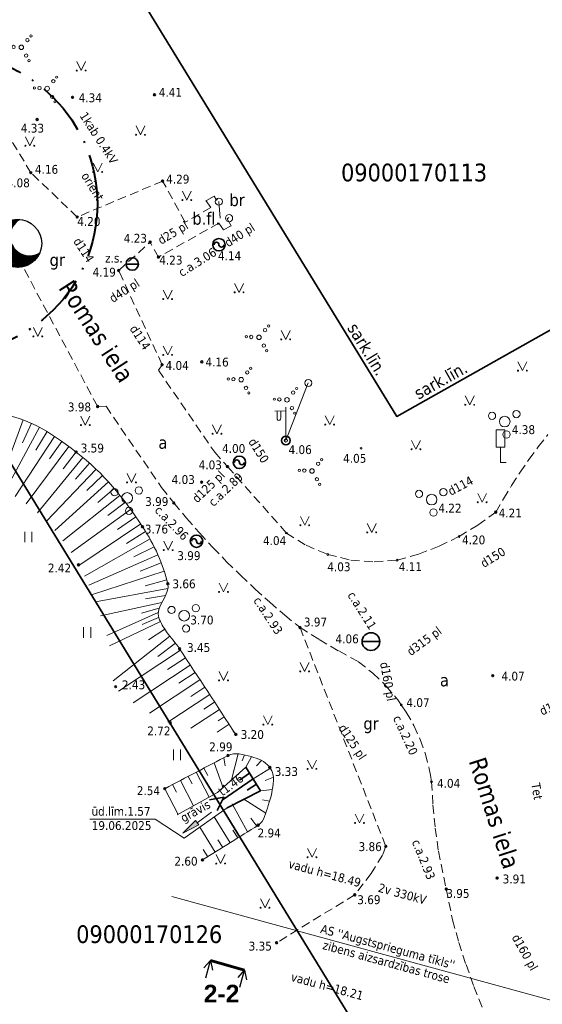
# Model space of a CAD drawing. Header units: metres. Extents: x 479801 to 960259, y 275948 to 557431.
# Tile 28 of 48: x 483458 to 483488, y 275987 to 276042. Entities that reach past the tile are written whole.
import ezdxf
from ezdxf.enums import TextEntityAlignment as Align

# ---------------------------------------------------------------- set-up
doc = ezdxf.new("R2010")
doc.units = ezdxf.units.M
for name, pattern in [('4', [18, 12, -3, 0, -3]), ('ADTI_0', [2, 1, 1]), ('ADTI_2', [0.75, 0.5, -0.25])]:
    doc.linetypes.add(name, pattern=pattern)
doc.layers.get('0').update_dxf_attribs({"linetype": 'ADTI_0', "lineweight": 9})
for name, color, linetype, lineweight in [('03 CITI', 7, 'Continuous', 40), ('0_ELTA_Ielas_armatura', 230, 'Continuous', 0), ('APGR_SARK_####_####_#', 1, 'ADTI_0', 35), ('APGR_SARK_####_TKST_#', 240, 'ADTI_0', 9), ('APGS_ELEM_####_####_#', 1, 'ADTI_0', 9), ('BUVE_NOGA_####_####_#', 7, 'ADTI_0', 35), ('CELI_CMAL_####_####_#', 7, 'ADTI_2', 9), ('CELI_CSEG_####_TKST_#', 7, 'ADTI_0', 9), ('CELI_ELEM_####_####_#', 7, 'ADTI_0', 9), ('CELI_IELA_####_TKST_#', 7, 'ADTI_0', 35), ('ELEK_ELEM_####_####_#', 7, 'ADTI_0', 35), ('ELEK_SAIT_####_####_#', 7, 'ADTI_0', 9), ('ELEK_STUT_####_####_#', 7, 'ADTI_0', 9), ('ELEK_VADV_ASP2_TKST_#', 7, 'ADTI_0', 9), ('ELEK_VADV_ZSPR_TKST_#', 7, 'ADTI_0', 9), ('GAZE_ELEM_####_####_#', 1, 'ADTI_0', 9), ('GAZE_ELEM_####_TKST_#', 240, 'ADTI_0', 9), ('GAZE_VADP_VSP2_TKST_#', 240, 'ADTI_0', 9), ('LKAN_ELEM_####_####_#', 34, 'ADTI_0', 35), ('NORB_ELEM_####_####_#', 7, 'ADTI_0', 9), ('NORB_ZOGS_BARJ_####_#', 7, 'ADTI_0', 9), ('RELJ_AATZ_####_TKST_#', 7, 'ADTI_0', 9), ('RELJ_ELEM_####_####_#', 7, 'ADTI_0', 35), ('RELJ_NOGA_####_####_#', 7, 'ADTI_0', 9), ('rob', 7, 'Continuous', 0), ('ROBZ_PROJ_####_TKST_#', 5, 'Continuous', 9), ('TERT_ELEM_####_####_#', 3, 'ADTI_0', 9), ('UDTK_ELEM_####_####_#', 120, 'ADTI_0', 35), ('UDTK_ELEM_####_TKST_#', 120, 'ADTI_0', 9), ('UDTK_VADP_UDEN_TKST_#', 120, 'ADTI_0', 9)]:
    doc.layers.add(name, color=color, linetype=linetype, lineweight=lineweight)
for name, color, linetype, lineweight, true_color in [('HIDG_ELEM_####_####_#', 7, 'ADTI_0', 9, 0x00b4b4), ('HIDG_GRAV_####_####_#', 7, 'ADTI_0', 9, 0x0000e1), ('HIDG_GRAV_####_TKST_#', 7, 'ADTI_0', 9, 0x0000e1), ('HIDG_UATZ_####_TKST_#', 7, 'ADTI_0', 9, 0x0000f0), ('LKAN_VADP_PAST_TKST_#', 7, 'ADTI_0', 9, 0x965c00), ('ROBZ_UZMR_####_TKST_#', 4, 'ADTI_0', 20, 0x00ffff), ('SAKT_VADP_KABE_TKST_#', 5, 'ADTI_0', 9, 0x0000ff)]:
    doc.layers.add(name, color=color, linetype=linetype, lineweight=lineweight, true_color=true_color)
doc.styles.get("Standard").update_dxf_attribs({"font": 'wromlats.shx'})
doc.styles.add('Tahoma_05_CB', font='tahoma.ttf', dxfattribs={"height": 0.5})
doc.styles.add('Tahoma_05_LB', font='tahoma.ttf', dxfattribs={"height": 0.5})
doc.styles.add('Tahoma_05_LT', font='tahoma.ttf', dxfattribs={"height": 0.5})
doc.styles.add('Tahoma_07_CB', font='tahoma.ttf', dxfattribs={"height": 0.7})
doc.styles.add('Tahoma_07_CC', font='tahoma.ttf', dxfattribs={"height": 0.7})
doc.styles.add('Tahoma_1_LB', font='tahoma.ttf', dxfattribs={"height": 1})

# ---------------------------------------------------------------- blocks, each defined once
blk = doc.blocks.new('PKT')
at = {"layer": 'RELJ_ELEM_####_####_#', "color": 7, "linetype": 'Continuous', "lineweight": 35}
blk.add_circle((0, 0), 0.05, dxfattribs=at)
blk = doc.blocks.new('GZVENT')
at = {"layer": 'GAZE_ELEM_####_####_#', "color": 1, "linetype": 'Continuous', "lineweight": 35, "true_color": 0xff0000}
blk.add_circle((0, 0), 0.35, dxfattribs=at)
for centre, start, end in [((-0.14, 0), 0, 180), ((0.14, 0), 180, 0)]:
    blk.add_arc(centre, 0.14, start, end, dxfattribs=at)
blk = doc.blocks.new('PKT_1')
at = {"layer": 'RELJ_ELEM_####_####_#', "color": 7, "linetype": 'Continuous', "lineweight": 20, "ltscale": 0.7}
blk.add_circle((0, 0), 0.05, dxfattribs=at)
blk = doc.blocks.new('ELKST')
at = {"layer": 'ELEK_ELEM_####_####_#', "color": 7, "linetype": 'Continuous', "lineweight": 35}
blk.add_circle((0, 0), 0.25, dxfattribs=at)
blk = doc.blocks.new('ELSTUT')
at = {"layer": 'ELEK_ELEM_####_####_#', "color": 7, "linetype": 'Continuous', "lineweight": 9}
blk.add_circle((0, 0), 0.2, dxfattribs=at)
blk = doc.blocks.new('BARJST')
at = {"layer": 'NORB_ELEM_####_####_#', "color": 52, "linetype": 'Continuous', "lineweight": 9, "true_color": 0xe1e100}
blk.add_circle((0, 0), 0.202, dxfattribs=at)
blk = doc.blocks.new('KRUMS1')
at = {"layer": 'TERT_ELEM_####_####_#', "color": 3, "linetype": 'Continuous', "lineweight": 9, "ltscale": 0.933333, "true_color": 0x00f000}
for centre, radius in [((0.661, 0.425), 0.207), ((-0.714, 0.324), 0.204), ((0, 0), 0.301), ((0.103, -0.728), 0.205)]:
    blk.add_circle(centre, radius, dxfattribs=at)
blk = doc.blocks.new('CZIME')
at = {"layer": 'CELI_ELEM_####_####_#', "color": 7, "linetype": 'Continuous', "lineweight": 9}
for p, q in [((0.246, 1.847), (-0.254, 1.847)), ((-0.254, 0.878), (-0.254, 1.847)), ((0.246, 0.878), (0.246, 1.847)), ((0.246, 0.878), (-0.254, 0.878)), ((0, 0.878), (0, 0)), ((0, 0), (0.315, 0))]:
    blk.add_line(p, q, dxfattribs=at)
blk = doc.blocks.new('KRUMS')
at = {"layer": 'TERT_ELEM_####_####_#', "color": 3, "linetype": 'Continuous', "lineweight": 9, "true_color": 0x00f000}
for centre, radius in [((0.544, 0.639), 0.064), ((-0.718, 0.034), 0.064), ((-0.434, 0.021), 0.096), ((0, 0), 0.128), ((0.348, 0.408), 0.096), ((0.276, -0.467), 0.096), ((0.434, -0.756), 0.064)]:
    blk.add_circle(centre, radius, dxfattribs=at)
blk = doc.blocks.new('APLAMP')
at = {"layer": 'APGS_ELEM_####_####_#', "color": 240, "linetype": 'Continuous', "lineweight": 9, "true_color": 0xfe005e}
for p, q in [((0, 0), (0, 1.883)), ((0, 1.667), (-0.635, 1.662)), ((-0.5, 1.663), (-0.5, 1.271)), ((-0.29, 1.665), (-0.29, 1.271))]:
    blk.add_line(p, q, dxfattribs=at)
blk.add_circle((0, 0), 0.09, dxfattribs=at)
at = {"layer": 'APGS_ELEM_####_####_#', "color": 240, "linetype": 'Continuous', "lineweight": 9, "true_color": 0xfe005e, "extrusion": (0, 0, -1)}
blk.add_ellipse((-0.395, 1.271), major_axis=(0, -0.151), ratio=0.695971, start_param=4.712389, end_param=7.853982, dxfattribs=at)
blk = doc.blocks.new('LKIZVAD')
at = {"layer": 'LKAN_ELEM_####_####_#', "color": 34, "linetype": 'Continuous', "lineweight": 35, "true_color": 0x965c00}
blk.add_lwpolyline([(0.75, 0.374), (0, 0), (0.75, -0.376)], dxfattribs=at)
blk = doc.blocks.new('UDAKA')
at = {"layer": 'UDTK_ELEM_####_####_#', "color": 120, "linetype": 'Continuous', "lineweight": 35, "true_color": 0x00fea0}
blk.add_line((-0.499, 0), (0.501, 0), dxfattribs=at)
blk.add_circle((0.001, 0), 0.5, dxfattribs=at)
blk = doc.blocks.new('UDTEC')
at = {"layer": 'HIDG_ELEM_####_####_#', "color": 5, "linetype": 'Continuous', "lineweight": 9, "true_color": 0x0000f0}
for p, q in [((1, -0.15), (1, 0.15)), ((1, 0.15), (2, 0)), ((0, 0), (1, 0)), ((2, 0), (1, -0.15))]:
    blk.add_line(p, q, dxfattribs=at)
at = {"layer": 'HIDG_ELEM_####_####_#', "color": 5, "linetype": 'Continuous', "lineweight": 9, "true_color": 0x0000f0, "extrusion": (0, 0, -1)}
blk.add_solid([(-1, 0), (-1, -0.15), (-1, 0.15), (-2, 0)], dxfattribs=at)
blk = doc.blocks.new('MAURS')
at = {"layer": 'TERT_ELEM_####_####_#', "color": 92, "linetype": 'Continuous', "lineweight": 9, "true_color": 0x00e100}
for p, q in [((-0.25, 0.5), (0, 0)), ((0, 0), (0.25, 0.5))]:
    blk.add_line(p, q, dxfattribs=at)
for centre, radius in [((-0.25, 0), 0.028), ((0.25, 0), 0.0263)]:
    blk.add_circle(centre, radius, dxfattribs=at)
blk = doc.blocks.new('PLAVA')
at = {"layer": 'TERT_ELEM_####_####_#', "color": 92, "linetype": 'Continuous', "lineweight": 9, "true_color": 0x00e100}
for p, q in [((0, 0), (0, 0.6)), ((0.4, 0), (0.4, 0.6))]:
    blk.add_line(p, q, dxfattribs=at)
blk = doc.blocks.new('UDVENT')
at = {"layer": 'UDTK_ELEM_####_####_#', "color": 120, "linetype": 'Continuous', "lineweight": 35, "true_color": 0x00fea0}
blk.add_line((-0.3514, 0), (0.3514, 0), dxfattribs=at)
blk.add_circle((0, 0), 0.3514, dxfattribs=at)
blk = doc.blocks.new('*U11949')
at = {"layer": '0_ELTA_Ielas_armatura', "color": 230, "linetype": 'Continuous', "lineweight": 30}
blk.add_circle((0, 0), 1.675, dxfattribs=at)
blk.add_arc((0.898, 0.335), 1.359, 109.56554, 291.35439, dxfattribs=at)
blk = doc.blocks.new('*U11948')
at = {"layer": '0_ELTA_Ielas_armatura', "linetype": 'Continuous', "lineweight": 0}
h = blk.add_hatch(dxfattribs=at)
h.set_pattern_fill('CROSSHATCH', color=230, style=0, pattern_type=2)
h.set_pattern_definition([(118.1805, (0.236082, 0.306435), (-0.00356993, -0.001912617), []), (208.1805, (0.236082, 0.306435), (0.001912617, -0.00356993), [])])
h.paths.add_polyline_path([(-0.1137, -0.0963, -0.375706), (-0.0886, 0.0806, -0.484611), (0.1206, 0.04), (0.1341, -0.0014, -0.209344), (0.1062, -0.1066, 1.015734)])
at = {"layer": '0_ELTA_Ielas_armatura', "color": 230, "linetype": 'Continuous', "lineweight": 0, "flags": 128}
blk.add_lwpolyline([(0.1062, -0.1066, 0.209344), (0.1341, -0.0014), (0.1206, 0.04, 0.484611), (-0.0886, 0.0806, 0.375706), (-0.1137, -0.0963, -1.015734), (0.1062, -0.1066)], format="xyb", close=True, dxfattribs=at)
at = {"layer": '0_ELTA_Ielas_armatura', "color": 230, "linetype": 'Continuous', "lineweight": 30}
blk.add_circle((0.0072, 0.1357), 0.0223, dxfattribs=at)
at = {"layer": '0_ELTA_Ielas_armatura', "color": 230, "linetype": 'Continuous', "lineweight": 30, "xscale": 0.08100000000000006, "yscale": 0.08100000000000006, "zscale": 0.08100000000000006, "rotation": 246.8513320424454}
blk.add_blockref('*U11949', (0, -0.0222), dxfattribs=at)

msp = doc.modelspace()

# ---------------------------------------------------------------- linework, layer by layer
at = {"color": 18, "lineweight": 30, "true_color": 0x000000}
for p, q in [((483468.8889, 275988.7435), (483469.26023, 275989.15988)), ((483468.99485, 275988.19574), (483469.26023, 275989.15988)), ((483469.26023, 275989.15988), (483469.36858, 275988.61147)), ((483470.81719, 275988.21275), (483471.18852, 275988.62913)), ((483470.92314, 275987.66498), (483471.18852, 275988.62913)), ((483471.18852, 275988.62913), (483471.29687, 275988.08072))]:
    msp.add_line(p, q, dxfattribs=at)
at = {"color": 18, "lineweight": 60, "true_color": 0x000000}
msp.add_line((483469.26023, 275989.15988), (483471.18852, 275988.62913), dxfattribs=at)
at = {"layer": '03 CITI', "color": 3, "linetype": '4', "lineweight": 40, "ltscale": 0.25}
msp.add_circle((483454.36416, 276031.94323), 8.5, dxfattribs=at)
at = {"layer": 'APGR_SARK_####_####_#'}
for points in [[(483514.21906, 276039.38801), (483509.46102, 276036.62137), (483479.78774, 276019.92067), (483421.53255, 276114.97655), (483394.89693, 276145.1528), (483381.929, 276155.434), (483312.74564, 276207.45583), (483272.863, 276228.124), (483283.479, 276233.951), (483302.04675, 276233.55658)], [(483309.66739, 276174.31501), (483311.85206, 276183.11445), (483369.70939, 276139.60912), (483381.08438, 276130.59084), (483405.39463, 276103.04907), (483489.58986, 275965.66643), (483488.64648, 275958.34382)]]:
    msp.add_lwpolyline(points, dxfattribs=at)
at = {"layer": 'BUVE_NOGA_####_####_#'}
for points in [[(483469.64904, 275998.65679), (483471.26096, 276000.09444)], [(483471.26096, 276000.09444), (483472.0801, 275998.76645)], [(483470.90504, 275999.36935), (483471.46894, 275999.75727)], [(483469.92167, 275998.22515), (483471.67053, 275999.43044)], [(483471.32577, 275998.7916), (483471.85544, 275999.13067)], [(483470.1943, 275997.79351), (483472.0801, 275998.76645)]]:
    msp.add_lwpolyline(points, dxfattribs=at)
at = {"layer": 'CELI_CMAL_####_####_#'}
for points in [[(483360.05963, 276158.84455), (483365.76752, 276155.28591), (483375.80506, 276146.61587), (483389.9246, 276133.24799), (483403.77351, 276118.35756), (483415.71771, 276101.87403), (483435.50603, 276067.35119), (483446.1559, 276049.66597), (483447.58559, 276047.58232), (483456.4147, 276032.79137), (483456.62652, 276032.19003), (483462.87652, 276020.4839)], [(483467.82178, 276030.89818), (483466.55408, 276033.22611), (483461.72805, 276031.19385), (483459.10549, 276033.69925), (483448.67792, 276051.07023), (483437.94104, 276068.873), (483433.87486, 276077.45026), (483433.89763, 276078.28199), (483434.08095, 276079.7912), (483434.32734, 276080.72896), (483436.78046, 276082.91631)], [(483469.59402, 276032.14811), (483469.466, 276032.372), (483469.00665, 276032.12007), (483469.276, 276031.728), (483467.82178, 276030.89818)], [(483469.59402, 276032.14811), (483469.65986, 276032.18769)], [(483470.19399, 276031.09878), (483470.426, 276030.693), (483470.003, 276030.47), (483469.738, 276030.853), (483466.31525, 276028.92932), (483465.84791, 276029.77183)], [(483470.19399, 276031.09878), (483470.29465, 276031.15966)], [(483466.319, 276022.537), (483466.52203, 276022.84619), (483464.07165, 276028.17084), (483465.84791, 276029.77183)], [(483466.319, 276022.537), (483469.497, 276017.904), (483470.22369, 276017.08531), (483473.557, 276013.33), (483474.66506, 276012.63772), (483475.8914, 276012.11883), (483477.19311, 276011.80016), (483478.52046, 276011.69386), (483479.823, 276011.796), (483481.0178, 276012.13857), (483482.18489, 276012.58645), (483483.3105, 276013.1357), (483484.38173, 276013.78002), (483485.387, 276014.511), (483485.82293, 276015.27219), (483486.28157, 276016.02265), (483486.76252, 276016.76138), (483487.26532, 276017.48739), (483487.78947, 276018.19974), (483488.33438, 276018.89747)], [(483462.87652, 276020.4839), (483463.354, 276020.501), (483466.494, 276015.9), (483467.18884, 276015.02936), (483467.90484, 276014.17443), (483468.64148, 276013.33595), (483469.39817, 276012.51468), (483470.1743, 276011.71132), (483470.96924, 276010.92656), (483471.78229, 276010.16104), (483472.61276, 276009.41539), (483473.45992, 276008.6902), (483474.323, 276007.986), (483475.4069, 276007.3088), (483476.51002, 276006.66287), (483477.631, 276006.049), (483478.44014, 276005.41357), (483479.18123, 276004.69596), (483479.84238, 276003.90769), (483480.04465, 276003.61383), (483480.33141, 276003.19721), (483480.75932, 276002.44266), (483481.12051, 276001.65217), (483481.41085, 276000.83477), (483481.62788, 276000), (483481.69874, 275999.63619), (483481.756, 275999.27), (483481.83906, 275997.95945), (483481.96834, 275996.64937), (483482.14391, 275995.34223), (483482.59077, 275993.20648), (483482.94635, 275991.46279), (483483.30422, 275990.19169), (483483.70611, 275988.93553), (483484.15107, 275987.69657), (483484.638, 275986.477)], [(483474.323, 276007.986), (483479.17396, 275995.62037), (483478.99043, 275995.12671), (483478.35237, 275994.08801), (483477.41509, 275992.88047), (483472.9994, 275990.17202)]]:
    msp.add_lwpolyline(points, dxfattribs=at)
at = {"layer": 'ELEK_SAIT_####_####_#'}
msp.add_line((483507.04347, 275981.83198), (483467.08033, 275992.78524), dxfattribs=at)
at = {"layer": 'ELEK_STUT_####_####_#'}
msp.add_lwpolyline([(483473.524, 276018.562), (483474.79, 276021.813)], dxfattribs=at)
at = {"layer": 'HIDG_GRAV_####_####_#'}
for points in [[(483467.37886, 275997.3972), (483469.64904, 275998.65679)], [(483470.1943, 275997.79351), (483467.7794, 275996.08355)]]:
    msp.add_lwpolyline(points, dxfattribs=at)
at = {"layer": 'HIDG_UATZ_####_TKST_#'}
for q in [(483462.44745, 275997.1601), (483467.7794, 275996.08355)]:
    msp.add_line((483466.13466, 275997.1601), q, dxfattribs=at)
at = {"layer": 'NORB_ZOGS_BARJ_####_#'}
msp.add_lwpolyline([(483469.735, 276032.063), (483469.8029, 276031.12528)], dxfattribs=at)
at = {"layer": 'RELJ_NOGA_####_####_#'}
for p, q in [((483458.67703, 276019.72324), (483457.24952, 276015.92627)), ((483459.58592, 276019.30806), (483457.65949, 276015.71627)), ((483459.1385, 276019.53106), (483458.63029, 276018.42031)), ((483460.02003, 276019.06009), (483459.38691, 276018.01587)), ((483460.44249, 276018.79271), (483458.2145, 276015.40341)), ((483460.85492, 276018.51009), (483460.15491, 276017.52009)), ((483461.2595, 276018.21632), (483458.8493, 276014.98249)), ((483461.65822, 276017.91462), (483460.92256, 276016.95243)), ((483462.04945, 276017.60331), (483459.4734, 276014.48058)), ((483462.79711, 276016.93958), (483459.9815, 276013.99699)), ((483462.42941, 276017.27835), (483461.62212, 276016.36608)), ((483463.15217, 276016.58759), (483462.27354, 276015.73326)), ((483463.49432, 276016.22303), (483460.45253, 276013.47849)), ((483463.82373, 276015.8469), (483462.88425, 276015.04858)), ((483464.14102, 276015.4605), (483460.92145, 276012.88548)), ((483464.74405, 276014.66291), (483461.3758, 276012.22747)), ((483464.44743, 276015.06541), (483463.45822, 276014.31541)), ((483465.03263, 276014.2546), (483464.00308, 276013.53858)), ((483465.31448, 276013.84162), (483461.82167, 276011.49134)), ((483465.84391, 276012.99363), (483462.1385, 276010.89311)), ((483465.58836, 276013.42334), (483464.51209, 276012.74519)), ((483466.07868, 276012.55223), (483464.93127, 276011.98267)), ((483466.29122, 276012.09971), (483462.37756, 276010.38302)), ((483466.48101, 276011.63719), (483465.28498, 276011.17992)), ((483466.64722, 276011.16568), (483462.59802, 276009.86021)), ((483466.78991, 276010.68653), (483465.56617, 276010.35198)), ((483462.75988, 276009.44137), (483466.85722, 276010.19934)), ((483465.59435, 276009.61664), (483466.72073, 276009.80004)), ((483463.03607, 276008.65666), (483466.50675, 276009.39604)), ((483465.35746, 276008.79236), (483466.36528, 276009.09234)), ((483463.39186, 276007.54162), (483466.30074, 276008.8357)), ((483465.39079, 276008.15389), (483466.32996, 276008.55941)), ((483466.42609, 276008.33735), (483463.54456, 276006.94777)), ((483466.67193, 276007.90242), (483465.75514, 276007.30023)), ((483466.96864, 276007.50019), (483463.7615, 276004.9717)), ((483467.27986, 276007.10887), (483466.28252, 276006.34221)), ((483467.5688, 276006.70103), (483464.06723, 276004.39977)), ((483467.84341, 276006.28319), (483466.82318, 276005.61268)), ((483468.11802, 276005.86535), (483464.88566, 276003.74102)), ((483468.39263, 276005.44751), (483467.47652, 276004.84544)), ((483468.66724, 276005.02967), (483465.80532, 276003.1488)), ((483468.94184, 276004.61183), (483468.15021, 276004.09156)), ((483469.21645, 276004.19398), (483466.85686, 276002.64325)), ((483469.49106, 276003.77614), (483468.88733, 276003.37937)), ((483469.76567, 276003.3583), (483468.14342, 276002.29215)), ((483470.04027, 276002.94046), (483469.68895, 276002.70957)), ((483470.31488, 276002.52262), (483469.63597, 276002.07644)), ((483470.58949, 276002.10478), (483470.53349, 276002.06798)), ((483470.455, 275999.37561), (483470.82995, 276000.85086)), ((483471.05007, 276000.44459), (483471.1918, 276000.79081)), ((483471.26096, 276000.09444), (483471.57024, 276000.68764)), ((483469.98116, 275998.92865), (483469.47357, 276000.34542)), ((483470.09448, 276000.17028), (483470.01551, 276000.62958)), ((483471.85683, 276000.16244), (483472.15251, 276000.47099)), ((483468.00297, 275999.57434), (483468.22606, 275999.14886)), ((483468.44579, 275999.80652), (483469.18395, 275998.39873)), ((483468.88861, 276000.03871), (483469.10841, 275999.61951)), ((483471.67053, 275999.43044), (483472.6457, 276000.03584)), ((483472.34246, 275999.34733), (483472.81939, 275999.53481)), ((483467.11733, 275999.10996), (483467.34372, 275998.67821)), ((483467.56015, 275999.34215), (483468.30928, 275997.91343)), ((483466.67451, 275998.87778), (483467.43461, 275997.42813)), ((483472.0801, 275998.76645), (483472.75925, 275998.83833)), ((483470.49028, 275998.01948), (483471.35719, 275996.43947)), ((483471.1372, 275998.27998), (483472.38833, 275997.49144)), ((483472.19364, 275998.2579), (483472.60405, 275998.17497)), ((483470.37548, 275995.82719), (483469.46929, 275997.28014)), ((483471.53569, 275997.20765), (483471.87288, 275996.7611)), ((483469.52698, 275995.29799), (483468.65177, 275996.70127)), ((483470.79973, 275996.09179), (483470.52322, 275996.53512)), ((483469.95123, 275995.56259), (483469.68402, 275995.99102)), ((483469.10273, 275995.03339), (483468.84482, 275995.44692))]:
    msp.add_line(p, q, dxfattribs=at)
for points, knots in [([(483452.71781, 276020.05749), (483454.12574, 276020.05647), (483455.53366, 276020.05545), (483456.94158, 276020.05443), (483458.67114, 276020.05317), (483460.20048, 276019.03544), (483461.66583, 276017.9088), (483463.26086, 276016.68245), (483464.29961, 276015.3652), (483465.41783, 276013.68734), (483466.11605, 276012.63968), (483466.57148, 276011.57805), (483466.8478, 276010.46374), (483467.00431, 276009.83257), (483466.08993, 276009.15009), (483466.34038, 276008.53177), (483466.4536, 276008.25224), (483466.6017, 276007.99027), (483466.78178, 276007.74398), (483467.02209, 276007.41532), (483467.29231, 276007.12174), (483467.51292, 276006.78606), (483468.57316, 276005.17282), (483469.63339, 276003.55958), (483470.69362, 276001.94634)], [0, 0, 0, 0, 0.14828707, 0.14828707, 0.14828707, 0.33044907, 0.33044907, 0.33044907, 0.52873272, 0.52873272, 0.52873272, 0.65254118, 0.65254118, 0.65254118, 0.72266856, 0.72266856, 0.72266856, 0.75437164, 0.75437164, 0.75437164, 0.79667876, 0.79667876, 0.79667876, 1, 1, 1, 1]), ([(483466.67451, 275998.87778), (483467.86715, 275999.50312), (483469.0598, 276000.12847), (483470.25244, 276000.75381), (483470.63732, 276000.95562), (483471.12984, 276000.81637), (483471.55472, 276000.69218), (483471.95422, 276000.57541), (483472.31633, 276000.46557), (483472.61526, 276000.07733), (483472.80263, 275999.83398), (483472.83537, 275999.58642), (483472.81826, 275999.33626), (483472.78642, 275998.87043), (483472.68813, 275998.40078), (483472.52661, 275997.93545), (483472.3846, 275997.52631), (483472.31294, 275997.03557), (483471.95711, 275996.81364), (483470.90781, 275996.1592), (483469.8585, 275995.50476), (483468.8092, 275994.85032)], [0, 0, 0, 0, 0.29409439, 0.29409439, 0.29409439, 0.3890023, 0.3890023, 0.3890023, 0.47824318, 0.47824318, 0.47824318, 0.53417795, 0.53417795, 0.53417795, 0.63833932, 0.63833932, 0.63833932, 0.72992457, 0.72992457, 0.72992457, 1, 1, 1, 1])]:
    msp.add_open_spline(points, degree=3, knots=knots, dxfattribs=at)

# ---------------------------------------------------------------- block references
at = {"layer": '0_ELTA_Ielas_armatura', "color": 230, "linetype": 'Continuous', "lineweight": 0, "xscale": 9.999999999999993, "yscale": 9.999999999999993, "zscale": 9.999999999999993, "rotation": 123.4205688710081}
msp.add_blockref('*U11948', (483458.17491, 276029.58143), dxfattribs=at)
at = {"layer": 'APGS_ELEM_####_####_#', "color": 240, "linetype": 'Continuous', "lineweight": 9, "ltscale": 0.7, "true_color": 0xfe005e}
msp.add_blockref('APLAMP', (483473.524, 276018.562), dxfattribs=at)
at = {"layer": 'CELI_ELEM_####_####_#', "color": 2, "linetype": 'Continuous', "lineweight": 9, "ltscale": 0.7, "true_color": 0xffff00}
msp.add_blockref('CZIME', (483485.656, 276017.313), dxfattribs=at)
at = {"layer": 'ELEK_ELEM_####_####_#', "color": 30, "linetype": 'Continuous', "lineweight": 9, "ltscale": 0.7, "true_color": 0xff7f00}
msp.add_blockref('ELSTUT', (483474.79, 276021.813), dxfattribs=at)
at = {"layer": 'ELEK_ELEM_####_####_#', "color": 30, "linetype": 'Continuous', "lineweight": 20, "ltscale": 0.7, "true_color": 0xff7f00}
msp.add_blockref('ELKST', (483473.524, 276018.562), dxfattribs=at)
at = {"layer": 'GAZE_ELEM_####_####_#', "color": 1, "linetype": 'Continuous', "lineweight": 20, "ltscale": 0.7, "true_color": 0xff0000}
for p in [(483469.73922, 276029.62836), (483470.89435, 276017.32446), (483468.47041, 276012.86525)]:
    msp.add_blockref('GZVENT', p, dxfattribs=at)
at = {"layer": 'HIDG_ELEM_####_####_#', "color": 5, "linetype": 'Continuous', "lineweight": 9, "ltscale": 0.7, "true_color": 0x0000f0, "rotation": 216.2266988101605}
msp.add_blockref('UDTEC', (483469.31089, 275997.545), dxfattribs=at)
at = {"layer": 'LKAN_ELEM_####_####_#', "color": 34, "linetype": 'Continuous', "lineweight": 20, "ltscale": 0.7, "true_color": 0x965c00, "rotation": 216.3758619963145}
msp.add_blockref('LKIZVAD', (483470.023, 275998.396), dxfattribs=at)
at = {"layer": 'NORB_ELEM_####_####_#', "color": 52, "linetype": 'Continuous', "lineweight": 9, "ltscale": 0.7, "true_color": 0xe1e100}
for p in [(483469.735, 276032.063), (483470.312, 276031.129)]:
    msp.add_blockref('BARJST', p, dxfattribs=at)
at = {"layer": 'RELJ_ELEM_####_####_#', "color": 7, "linetype": 'Continuous', "lineweight": 20, "ltscale": 0.7, "true_color": 0xffffff}
for name, p in [('PKT', (483461.46239, 276037.96013)), ('PKT', (483466.09281, 276038.10656)), ('PKT', (483459.4613, 276036.70568)), ('PKT', (483459.10549, 276033.69925)), ('PKT', (483466.55408, 276033.22611)), ('PKT', (483461.72805, 276031.19385)), ('PKT', (483465.84791, 276029.77183)), ('PKT', (483466.31525, 276028.92932)), ('PKT', (483464.07165, 276028.17084)), ('PKT', (483468.77091, 276023.00484)), ('PKT', (483466.52203, 276022.84619)), ('PKT', (483462.87652, 276020.4839)), ('PKT', (483461.66583, 276017.9088)), ('PKT_1', (483477.77356, 276018.11856)), ('PKT', (483470.22369, 276017.08531)), ('PKT', (483468.76354, 276016.20332)), ('PKT', (483467.18884, 276015.02936)), ('PKT', (483485.387, 276014.511)), ('PKT', (483465.41783, 276013.68734)), ('PKT_1', (483473.557, 276013.33)), ('PKT_1', (483483.3105, 276013.1357)), ('PKT_1', (483475.8914, 276012.11883)), ('PKT_1', (483479.823, 276011.796)), ('PKT', (483461.79707, 276011.53464)), ('PKT', (483466.8478, 276010.46374)), ('PKT', (483474.323, 276007.986)), ('PKT', (483467.51292, 276006.78606)), ('PKT', (483485.21601, 276005.26832)), ('PKT', (483463.90012, 276004.64711)), ('PKT_1', (483480.04465, 276003.61383)), ('PKT', (483466.98427, 276002.60049)), ('PKT', (483470.69362, 276001.94634)), ('PKT', (483470.25244, 276000.75381)), ('PKT', (483472.61526, 276000.07733)), ('PKT_1', (483481.756, 275999.27)), ('PKT', (483466.67451, 275998.87778)), ('PKT', (483471.95711, 275996.81364)), ('PKT', (483479.17396, 275995.62037)), ('PKT', (483468.8092, 275994.85032)), ('PKT', (483485.46702, 275993.82672)), ('PKT', (483477.41509, 275992.88047)), ('PKT', (483482.59077, 275993.20648)), ('PKT', (483472.9994, 275990.17202))]:
    msp.add_blockref(name, p, dxfattribs=at)
at = {"layer": 'TERT_ELEM_####_####_#', "color": 3, "linetype": 'Continuous', "lineweight": 9, "ltscale": 0.933333, "true_color": 0x00f000}
for name, p in [('KRUMS', (483458.56406, 276040.788)), ('KRUMS', (483460.0273, 276038.45973)), ('KRUMS', (483472.00166, 276024.39107)), ('KRUMS', (483470.9924, 276022.00215)), ('KRUMS', (483473.58783, 276020.86186)), ('KRUMS1', (483485.89241, 276019.63042)), ('KRUMS', (483474.99864, 276016.83768)), ('KRUMS1', (483464.5532, 276015.31244)), ('KRUMS1', (483481.76421, 276015.21883)), ('KRUMS1', (483467.77451, 276008.65692))]:
    msp.add_blockref(name, p, dxfattribs=at)
at = {"layer": 'TERT_ELEM_####_####_#', "color": 92, "linetype": 'Continuous', "lineweight": 9, "ltscale": 0.7, "true_color": 0x00e100}
for name, p in [('MAURS', (483461.95211, 276039.4754)), ('MAURS', (483465.3073, 276035.84042)), ('MAURS', (483459.05101, 276035.22197)), ('MAURS', (483462.88551, 276033.74525)), ('MAURS', (483467.9264, 276032.15315)), ('MAURS', (483470.87726, 276026.93594)), ('MAURS', (483466.84095, 276026.5573)), ('MAURS', (483459.50069, 276024.44758)), ('MAURS', (483473.51439, 276024.2732)), ('MAURS', (483466.84095, 276023.40193)), ('MAURS', (483486.8946, 276022.50851)), ('MAURS', (483483.91691, 276020.57833)), ('MAURS', (483462.18496, 276019.42978)), ('MAURS', (483475.99924, 276019.46223)), ('MAURS', (483469.62673, 276018.94115)), ('MAURS', (483480.87526, 276018.06846)), ('MAURS', (483464.79343, 276016.191)), ('MAURS', (483484.61786, 276015.06997)), ('MAURS', (483474.59104, 276013.76995)), ('MAURS', (483478.37599, 276013.36787)), ('PLAVA', (483458.75991, 276012.8059)), ('MAURS', (483466.86655, 276012.3631)), ('MAURS', (483470, 276010)), ('PLAVA', (483462.08754, 276007.40027)), ('MAURS', (483474.58337, 276005.50557)), ('MAURS', (483470, 276005)), ('MAURS', (483472.5, 276002.5)), ('PLAVA', (483467.17059, 276000.49242)), ('MAURS', (483475, 276000)), ('MAURS', (483477.68389, 275996.94641)), ('MAURS', (483469.83215, 275994.64915)), ('MAURS', (483475, 275995)), ('MAURS', (483472.34345, 275992.1476))]:
    msp.add_blockref(name, p, dxfattribs=at)
at = {"layer": 'UDTK_ELEM_####_####_#', "color": 120, "linetype": 'Continuous', "lineweight": 20, "ltscale": 0.7, "true_color": 0x00fea0}
for name, p in [('UDVENT', (483464.83723, 276028.53492)), ('UDAKA', (483478.33242, 276007.19483))]:
    msp.add_blockref(name, p, dxfattribs=at)

# ---------------------------------------------------------------- texts
at = {"layer": 'APGR_SARK_####_TKST_#', "style": 'Tahoma_07_CB'}
for rotation, p in [(301.502135, (483477.8181, 276023.53645)), (29.371645, (483482.44384, 276021.65655))]:
    msp.add_text('sark.līn.', height=0.7, rotation=rotation, dxfattribs=at).set_placement(p, align=Align.CENTER)
at = {"layer": 'CELI_CSEG_####_TKST_#', "style": 'Tahoma_07_CC'}
for s, p in [('br', (483470.7668, 276032.15838)), ('b.fl.', (483469.01964, 276031.11123)), ('gr', (483460.59692, 276028.7691)), ('a', (483466.56832, 276018.44204)), ('a', (483482.48813, 276005.01439)), ('gr', (483478.33514, 276002.56267))]:
    msp.add_text(s, height=0.7, dxfattribs=at).set_placement(p, align=Align.MIDDLE_CENTER)
at = {"layer": 'CELI_IELA_####_TKST_#', "style": 'Tahoma_1_LB'}
for rotation, p in [(302.915309, (483460.63226, 276027.19136)), (287.825992, (483483.8444, 276000.44793))]:
    msp.add_text('Romas iela', height=1, rotation=rotation, dxfattribs=at).set_placement(p)
at = {"layer": 'ELEK_VADV_ASP2_TKST_#', "style": 'Tahoma_05_CB'}
for s, p in [('vadu h=18.49', (483475.65443, 275993.85889)), ('2v 330kV', (483480.04219, 275992.69578)), ("AS ''Augstsprieguma tīkls''", (483479.21827, 275989.70249)), ('zibens aizsardzības trose', (483479.13545, 275988.84358)), ('vadu h=18.21', (483475.79261, 275987.47006))]:
    msp.add_text(s, height=0.5, rotation=344.67254, dxfattribs=at).set_placement(p, align=Align.CENTER)
at = {"layer": 'ELEK_VADV_ZSPR_TKST_#', "style": 'Tahoma_05_CB'}
msp.add_text('1kab 0.4kV', height=0.5, rotation=302.869532, dxfattribs=at).set_placement((483462.74142, 276035.52516), align=Align.CENTER)
at = {"layer": 'GAZE_ELEM_####_TKST_#', "style": 'Tahoma_05_LB'}
for s, p in [('4.14', (483469.68198, 276028.75411)), ('4.00', (483469.91545, 276017.85882)), ('3.99', (483467.38214, 276011.80236))]:
    msp.add_text(s, height=0.5, dxfattribs=at).set_placement(p)
at = {"layer": 'GAZE_VADP_VSP2_TKST_#', "style": 'Tahoma_05_CB'}
for s, rotation, p in [('d114', 302.915309, (483461.89066, 276029.19442)), ('d114', 303.090529, (483465.07768, 276024.24869)), ('d125 pl', 43.788477, (483469.31565, 276015.77011)), ('c.a.2.89', 43.788477, (483470.28983, 276015.61321)), ('d114', 28.114247, (483483.5115, 276015.78459)), ('c.a.2.96', 313.891942, (483466.89073, 276013.72589)), ('c.a.2.93', 303.370364, (483472.314, 276008.52745)), ('d125 pl', 303.370364, (483477.08411, 276001.38302)), ('c.a.2.93', 292.10673, (483481.08101, 275994.78307))]:
    msp.add_text(s, height=0.5, rotation=rotation, dxfattribs=at).set_placement(p, align=Align.CENTER)
at = {"layer": 'GAZE_VADP_VSP2_TKST_#', "char_height": 0.5, "attachment_point": 8, "rotation": 32.292438, "line_spacing_factor": 0.72, "style": 'Tahoma_05_CB'}
for s, insert in [('d40 pl', (483471.11455, 276029.84936)), ('c.a.3.06', (483468.65251, 276028.42184)), ('d40 pl', (483464.5981, 276026.70335))]:
    msp.add_mtext(s, dxfattribs=dict(at, insert=insert))
at = {"layer": 'HIDG_GRAV_####_TKST_#', "style": 'Tahoma_05_LB'}
msp.add_text('grāvis', height=0.5, rotation=29.02326, dxfattribs=at).set_placement((483467.73865, 275996.95827))
at = {"layer": 'HIDG_UATZ_####_TKST_#', "style": 'Tahoma_05_LB'}
for s, p in [('ūd.līm.1.57', (483462.53542, 275997.35202)), ('19.06.2025', (483462.54685, 275996.54324))]:
    msp.add_text(s, height=0.5, dxfattribs=at).set_placement(p)
at = {"layer": 'LKAN_VADP_PAST_TKST_#', "style": 'Tahoma_05_CB'}
for s, rotation, p in [('d315 pl', 36.350692, (483481.48497, 276007.0228)), ('t1.46', 36.375862, (483470.55723, 275998.89688))]:
    msp.add_text(s, height=0.5, rotation=rotation, dxfattribs=at).set_placement(p, align=Align.CENTER)
at = {"layer": 'RELJ_AATZ_####_TKST_#', "style": 'Tahoma_05_LT'}
for s, p in [('4.41', (483466.33758, 276038.49278)), ('4.34', (483461.80836, 276038.18268)), ('4.33', (483458.53871, 276036.46664)), ('4.16', (483459.33614, 276034.13611)), ('4.29', (483466.7559, 276033.58672)), ('4.08', (483457.7346, 276033.37416)), ('4.20', (483461.72805, 276031.19385)), ('4.23', (483464.35694, 276030.24165)), ('4.23', (483466.36467, 276029.00556)), ('4.19', (483462.59716, 276028.32745)), ('4.04', (483466.71972, 276023.05225)), ('4.16', (483468.97684, 276023.24388)), ('3.98', (483461.1961, 276020.70645)), ('4.38', (483486.29604, 276019.42436)), ('3.59', (483461.9253, 276018.38481)), ('4.06', (483473.67356, 276018.29544)), ('4.03', (483468.59269, 276017.43169)), ('4.05', (483476.75843, 276017.80293)), ('4.03', (483467.06385, 276016.60444)), ('3.99', (483465.56607, 276015.35907)), ('4.22', (483482.14313, 276014.98803)), ('4.21', (483485.55175, 276014.70882)), ('3.76', (483465.54757, 276013.80273)), ('4.04', (483472.22867, 276013.1509)), ('4.20', (483483.48155, 276013.19099)), ('2.42', (483460.06722, 276011.60058)), ('4.03', (483475.86431, 276011.67112)), ('4.11', (483479.90487, 276011.67988)), ('3.66', (483467.10728, 276010.70895)), ('3.70', (483468.12048, 276008.66517)), ('3.97', (483474.53923, 276008.54892)), ('3.45', (483467.93303, 276007.10752)), ('4.07', (483485.71025, 276005.49087)), ('2.43', (483464.25433, 276005.00154)), ('4.07', (483480.33575, 276003.99411)), ('2.72', (483465.68688, 276002.39371)), ('3.20', (483470.96751, 276002.19044)), ('2.99', (483469.18981, 276001.49564)), ('3.33', (483472.89298, 276000.09617)), ('2.54', (483465.09293, 275999.0179)), ('4.04', (483482.06795, 275999.43314)), ('2.94', (483471.92416, 275996.62406)), ('3.86', (483477.63357, 275995.85117)), ('2.60', (483467.21938, 275995.02931)), ('3.91', (483485.78004, 275994.02454)), ('3.69', (483477.55925, 275992.8536)), ('3.95', (483482.59077, 275993.20648)), ('3.35', (483471.41782, 275990.22972))]:
    msp.add_text(s, height=0.5, dxfattribs=at).set_placement(p, align=Align.TOP_LEFT)
at = {"layer": 'rob', "color": 230, "linetype": 'Continuous', "insert": (483468.8772, 275987.29564), "char_height": 1, "width": 87.3168193, "attachment_point": 4}
msp.add_mtext('{\\fArial|b1|i0|c0|p39;\\C18;\\c0;2-2}', dxfattribs=at)
at = {"layer": 'ROBZ_PROJ_####_TKST_#', "style": 'Tahoma_1_LB'}
msp.add_text('09000170126', height=1, dxfattribs=at).set_placement((483461.66794, 275990.15521))
at = {"layer": 'ROBZ_UZMR_####_TKST_#', "style": 'Tahoma_1_LB'}
msp.add_text('09000170113', height=1, dxfattribs=at).set_placement((483476.64201, 276033.21075))
at = {"layer": 'SAKT_VADP_KABE_TKST_#', "style": 'Tahoma_05_CB'}
msp.add_text('Tet', height=0.5, rotation=279.385085, dxfattribs=at).set_placement((483487.4738, 275998.6896), align=Align.CENTER)
at = {"layer": 'UDTK_ELEM_####_TKST_#', "style": 'Tahoma_05_LB'}
for s, p in [('z.s.', (483463.30296, 276028.61842)), ('4.06', (483476.32942, 276007.09732))]:
    msp.add_text(s, height=0.5, dxfattribs=at).set_placement(p)
at = {"layer": 'UDTK_VADP_UDEN_TKST_#', "style": 'Tahoma_05_CB'}
for s, rotation, p in [('orient', 301.682642, (483462.38924, 276032.78683)), ('d25 pl', 30.815771, (483467.26528, 276030.09258)), ('d150', 302.310045, (483471.77911, 276017.85943)), ('d150', 31.973772, (483485.35986, 276011.74577)), ('c.a.2.11', 302.310045, (483477.61978, 276008.81781)), ('d160 pl', 280.506227, (483479.04398, 276004.89232)), ('d110 pl', 23.990192, (483489.02345, 276003.46139)), ('c.a.2.20', 294.512698, (483480.0579, 276001.79863)), ('d160 pl', 299.467847, (483486.82023, 275989.50656))]:
    msp.add_text(s, height=0.5, rotation=rotation, dxfattribs=at).set_placement(p, align=Align.CENTER)

doc.saveas('drawing.dxf')
